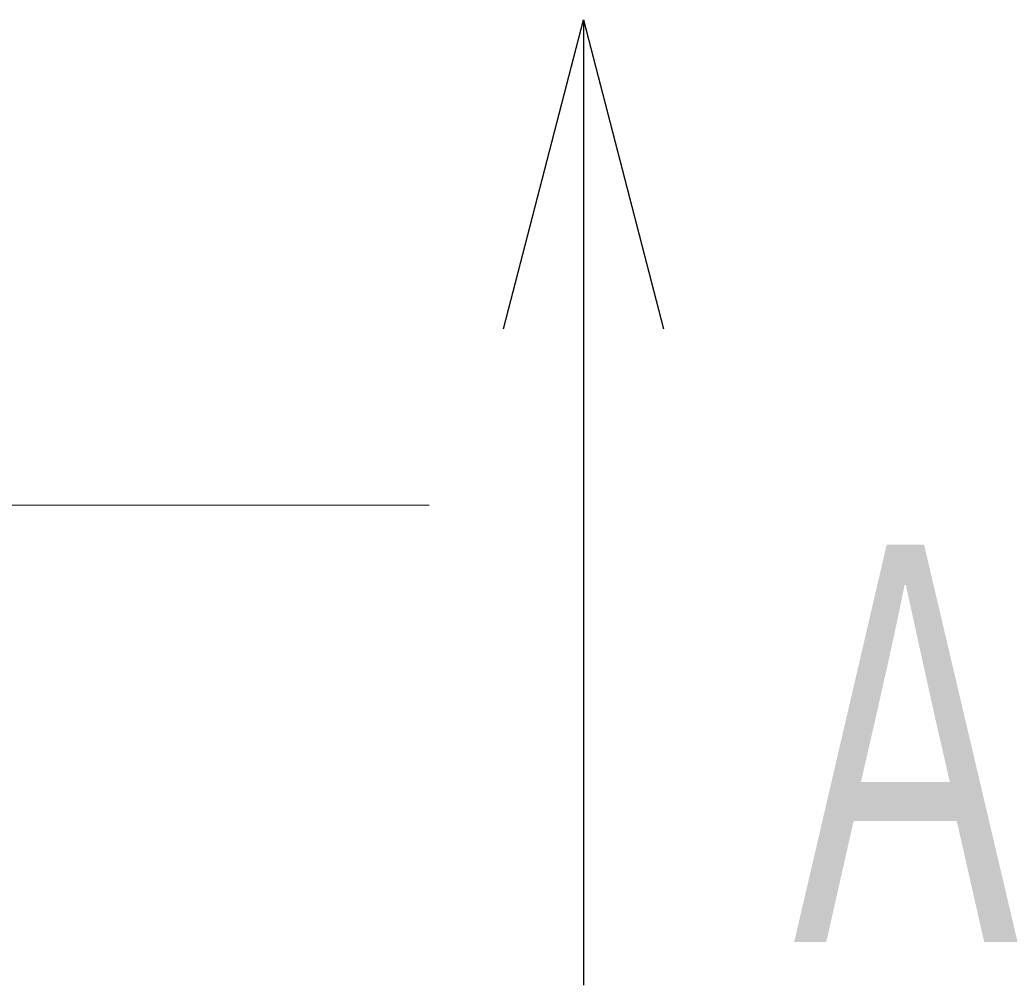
# Model space of a CAD drawing. Header units: millimetres. Extents: x 0 to 1071, y 0 to 742.
# Tile 36 of 130: x 205 to 224, y 436 to 455. Entities that reach past the tile are written whole.
import ezdxf

# ---------------------------------------------------------------- set-up
doc = ezdxf.new("R2010")
doc.units = ezdxf.units.MM
doc.header["$LTSCALE"] = 0.454724
doc.linetypes.add('CENTER', pattern=[50.8, 31.75, -6.35, 6.35, -6.35])
doc.layers.add('NoLayerName_001', color=7, linetype='Continuous')
doc.styles.get("Standard").update_dxf_attribs({"font": 'txt', "bigfont": 'extfont2'})
doc.dimstyles.get("Standard").update_dxf_attribs({"dimtxt": 2.5, "dimasz": 2.5, "dimexe": 1, "dimexo": 1, "dimtad": 1, "dimdec": 3, "dimzin": 0, "dimdsep": 46, "dimtxsty": 'Standard', "dimcen": 2.5, "dimadec": 3, "dimazin": 0, "dimtfac": 0.75, "dimtdec": 3, "dimtmove": 0, "dimatfit": 3, "dimfxl": 1, "dimarcsym": 0})

msp = doc.modelspace()

# ---------------------------------------------------------------- linework, layer by layer
at = {"layer": 'NoLayerName_001', "color": 4, "linetype": 'CENTER', "lineweight": 13}
msp.add_line((212.5, 445.600001), (168.75, 445.600001), dxfattribs=at)

# ---------------------------------------------------------------- texts
at = {"layer": 'NoLayerName_001', "color": 3, "lineweight": 13, "insert": (225, 436.278858), "char_height": 8.75, "attachment_point": 9}
msp.add_mtext('\\A1;\\W0.6667;Ａ', dxfattribs=at)

# ---------------------------------------------------------------- leaders
at = {"layer": 'NoLayerName_001', "color": 3, "linetype": 'Continuous', "lineweight": 13}
msp.add_leader([(215.5, 455.028857), (215.5, 436.278858)], dimstyle='Standard', override={"dimasz": 6, "dimldrblk": 'OPEN30'}, dxfattribs=at)

doc.saveas('drawing.dxf')
